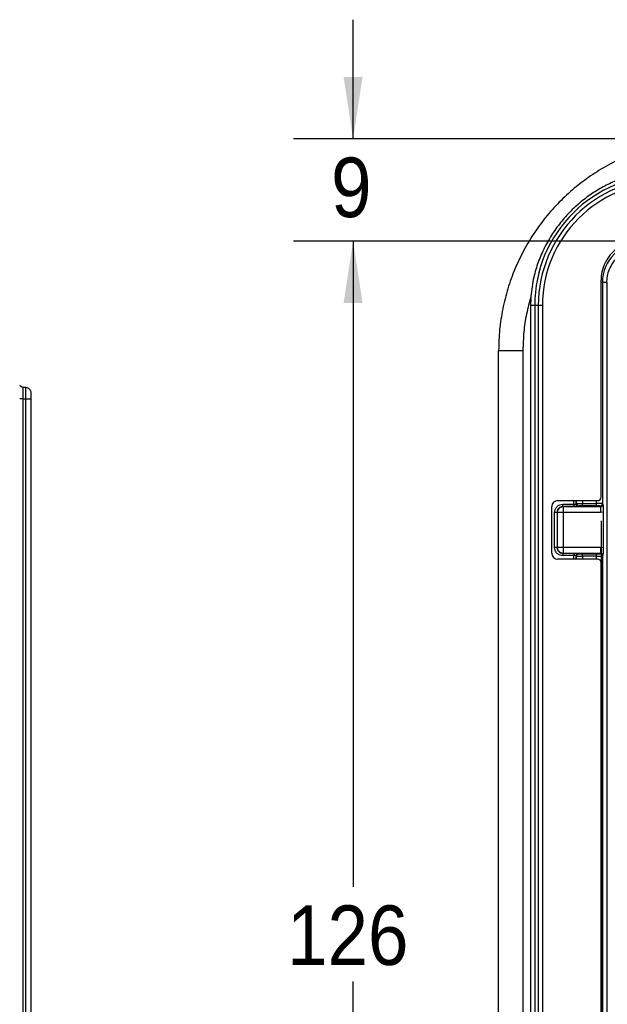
# Model space of a CAD drawing. Extents: x 3 to 428, y 3 to 275.
# Tile 30 of 41: x 259 to 290, y 152 to 204. Entities that reach past the tile are written whole.
import ezdxf

# ---------------------------------------------------------------- set-up
doc = ezdxf.new("R2010")
doc.units = 0
doc.linetypes.add('SLD-SOLID', pattern=[0])
doc.layers.get('0').update_dxf_attribs({"linetype": 'CONTINUOUS'})
doc.layers.add('DIMENSION', color=7, linetype='SLD-SOLID')
doc.styles.add('SLDTEXTSTYLE1', font='Gothic.ttf', dxfattribs={"width": 0.913})
doc.dimstyles.new('SLDDIMSTYLE0', dxfattribs={"dimtxt": 3.175, "dimasz": 3.302, "dimexe": 0, "dimexo": 0.0625, "dimgap": 0.79375, "dimtad": 0, "dimtih": 1, "dimtoh": 1, "dimdec": 0, "dimlfac": 1.6, "dimrnd": 1e-09, "dimzin": 12, "dimdsep": 46, "dimtxsty": 'SLDTEXTSTYLE1', "dimsah": 1, "dimcen": 0.09, "dimadec": 0, "dimazin": 0, "dimtfac": 1, "dimtdec": 0, "dimtofl": 0, "dimtmove": 0, "dimatfit": 3, "dimfxl": 1, "dimtolj": 1, "dimtzin": 12, "dimarcsym": 0})
doc.dimstyles.new('SLDDIMSTYLE3', dxfattribs={"dimtxt": 3.175, "dimasz": 3.302, "dimexe": 0, "dimexo": 0.0625, "dimgap": 0.79375, "dimtad": 0, "dimtih": 1, "dimtoh": 1, "dimdec": 0, "dimlfac": 1.6, "dimrnd": 1e-09, "dimzin": 12, "dimdsep": 46, "dimtxsty": 'SLDTEXTSTYLE1', "dimsah": 1, "dimcen": 0.09, "dimadec": 0, "dimazin": 0, "dimtfac": 1, "dimtdec": 3, "dimtmove": 0, "dimatfit": 3, "dimfxl": 1, "dimtolj": 1, "dimtzin": 12, "dimarcsym": 0})
doc.dimstyles.new('SLDDIMSTYLE4', dxfattribs={"dimtxt": 3.175, "dimasz": 3.302, "dimexe": 0, "dimexo": 0.0625, "dimgap": 0.79375, "dimtad": 0, "dimtih": 1, "dimtoh": 1, "dimdec": 0, "dimlfac": 1.6, "dimrnd": 1e-09, "dimzin": 12, "dimdsep": 46, "dimtxsty": 'SLDTEXTSTYLE1', "dimsah": 1, "dimcen": 0.09, "dimadec": 0, "dimazin": 0, "dimtfac": 1, "dimtdec": 3, "dimtofl": 0, "dimtmove": 0, "dimatfit": 3, "dimfxl": 1, "dimtolj": 1, "dimtzin": 12, "dimarcsym": 0})

# ---------------------------------------------------------------- blocks, each defined once
blk = doc.blocks.new('_D_5')
at = {"layer": 'DIMENSION'}
for p, q in [((289.474, 177.382), (289.474, 92.267)), ((406.275, 177.382), (406.275, 92.267)), ((289.474, 95.442), (341.524, 95.442)), ((406.275, 95.442), (348.562, 95.442))]:
    blk.add_line(p, q, dxfattribs=at)
for points in [[(289.474, 95.442), (292.776, 94.934), (292.776, 95.95)], [(406.275, 95.442), (402.973, 95.95), (402.973, 94.934)]]:
    blk.add_solid(points, dxfattribs=at)
at = {"layer": 'DIMENSION', "insert": (341.524, 96.977), "char_height": 3.175, "attachment_point": 1, "style": 'SLDTEXTSTYLE1'}
blk.add_mtext('187', dxfattribs=at)
blk = doc.blocks.new('_D_6')
at = {"layer": 'DIMENSION'}
for p, q in [((289.474, 177.382), (289.474, 92.267)), ((284.018, 118.175), (284.018, 92.267)), ((284.018, 95.442), (277.437, 95.442)), ((289.474, 95.442), (295.824, 95.442))]:
    blk.add_line(p, q, dxfattribs=at)
for points in [[(284.018, 95.442), (280.716, 95.95), (280.716, 94.934)], [(289.474, 95.442), (292.776, 94.934), (292.776, 95.95)]]:
    blk.add_solid(points, dxfattribs=at)
at = {"layer": 'DIMENSION', "insert": (275.091, 96.977), "char_height": 3.175, "attachment_point": 1, "style": 'SLDTEXTSTYLE1'}
blk.add_mtext('9', dxfattribs=at)
blk = doc.blocks.new('_D_7')
at = {"layer": 'DIMENSION'}
for p, q in [((276.264, 197.764), (276.264, 204.114)), ((294.042, 197.764), (273.089, 197.764)), ((290.292, 192.308), (273.089, 192.308)), ((276.264, 192.308), (276.264, 185.958))]:
    blk.add_line(p, q, dxfattribs=at)
for points in [[(276.264, 197.764), (276.772, 201.066), (275.756, 201.066)], [(276.264, 192.308), (275.756, 189.006), (276.772, 189.006)]]:
    blk.add_solid(points, dxfattribs=at)
at = {"layer": 'DIMENSION', "insert": (275.091, 196.759), "char_height": 3.175, "attachment_point": 1, "style": 'SLDTEXTSTYLE1'}
blk.add_mtext('9', dxfattribs=at)
blk = doc.blocks.new('_D_8')
at = {"layer": 'DIMENSION'}
for p, q in [((290.292, 192.308), (273.089, 192.308)), ((276.264, 192.308), (276.264, 157.857)), ((276.264, 113.608), (276.264, 152.817)), ((290.292, 113.608), (273.089, 113.608))]:
    blk.add_line(p, q, dxfattribs=at)
for points in [[(276.264, 192.308), (275.756, 189.006), (276.772, 189.006)], [(276.264, 113.608), (276.772, 116.91), (275.756, 116.91)]]:
    blk.add_solid(points, dxfattribs=at)
at = {"layer": 'DIMENSION', "insert": (272.745, 156.872), "char_height": 3.175, "attachment_point": 1, "style": 'SLDTEXTSTYLE1'}
blk.add_mtext('126', dxfattribs=at)

msp = doc.modelspace()

# ---------------------------------------------------------------- linework, layer by layer
at = {"color": 7, "linetype": 'SLD-SOLID'}
for p, q in [((289.474, 178.652), (289.474, 190.22)), ((289.548, 190.095), (289.548, 178.301)), ((289.782, 190.064), (289.782, 133.167)), ((289.823, 190.064), (289.782, 190.064)), ((285.941, 188.871), (285.724, 188.871)), ((285.724, 188.871), (285.724, 125.695)), ((286.132, 188.871), (285.941, 188.871)), ((286.349, 188.871), (286.132, 188.871)), ((286.349, 188.871), (286.349, 125.695)), ((284.018, 186.47), (285.312, 186.47)), ((284.018, 125.695), (284.018, 186.47)), ((258.506, 184.628), (258.505, 184.624)), ((258.506, 184.628), (258.505, 184.624)), ((258.834, 184.491), (258.664, 184.505)), ((258.664, 184.505), (258.664, 184.505)), ((258.665, 183.895), (258.665, 135.224)), ((258.665, 183.895), (258.834, 183.895)), ((258.834, 135.219), (258.834, 183.895)), ((259.109, 183.895), (259.119, 183.895)), ((259.119, 135.282), (259.119, 183.895)), ((286.849, 175.652), (286.849, 178.152)), ((287.162, 178.464), (289.287, 178.464)), ((287.441, 178.272), (288.02, 178.272)), ((287.441, 178.147), (287.452, 178.136)), ((288.02, 178.147), (287.441, 178.147)), ((289.453, 178.136), (287.452, 178.136)), ((288.02, 178.272), (288.02, 178.147)), ((288.145, 178.281), (288.176, 178.301)), ((288.301, 178.176), (288.27, 178.156)), ((288.488, 178.182), (288.488, 178.307)), ((288.488, 178.307), (289.236, 178.307)), ((289.236, 178.182), (288.488, 178.182)), ((289.453, 178.136), (289.423, 178.176)), ((289.548, 178.301), (289.578, 178.261)), ((287.004, 175.968), (287.004, 177.835)), ((287.14, 177.824), (287.129, 177.835)), ((287.129, 177.835), (287.129, 175.968)), ((287.14, 177.824), (287.14, 175.98)), ((287.452, 177.824), (287.452, 175.98)), ((289.453, 177.824), (287.452, 177.824)), ((289.586, 177.844), (289.453, 177.824)), ((289.586, 177.844), (289.586, 175.959)), ((287.129, 175.968), (287.14, 175.98)), ((287.452, 175.98), (289.453, 175.98)), ((289.453, 175.98), (289.586, 175.959)), ((287.452, 175.667), (287.441, 175.656)), ((287.441, 175.656), (288.02, 175.656)), ((288.02, 175.531), (287.441, 175.531)), ((287.452, 175.667), (289.453, 175.667)), ((288.02, 175.656), (288.02, 175.531)), ((288.176, 175.502), (288.145, 175.523)), ((288.27, 175.648), (288.301, 175.627)), ((288.488, 175.621), (289.236, 175.621)), ((288.488, 175.496), (288.488, 175.621)), ((289.236, 175.496), (288.488, 175.496)), ((289.423, 175.627), (289.453, 175.667)), ((289.578, 175.542), (289.548, 175.502)), ((289.548, 175.502), (289.548, 130.413)), ((289.287, 175.339), (287.162, 175.339)), ((289.474, 130.764), (289.474, 175.152))]:
    msp.add_line(p, q, dxfattribs=at)
at = {"color": 8, "linetype": 'SLD-SOLID'}
for p, q in [((289.548, 190.095), (289.474, 190.095)), ((289.785, 190.095), (289.548, 190.095)), ((285.941, 188.871), (285.941, 125.695)), ((286.132, 188.871), (286.132, 125.695)), ((285.312, 186.47), (285.312, 125.695)), ((258.834, 183.895), (258.834, 184.491)), ((288.02, 178.272), (288.02, 178.464)), ((288.145, 178.281), (288.145, 178.464)), ((288.176, 178.301), (288.176, 178.464)), ((288.488, 178.464), (288.488, 178.307)), ((289.236, 178.307), (289.236, 178.464)), ((288.02, 175.339), (288.02, 175.531)), ((288.145, 175.339), (288.145, 175.523)), ((288.176, 175.339), (288.176, 175.502)), ((288.488, 175.496), (288.488, 175.339)), ((289.236, 175.339), (289.236, 175.496))]:
    msp.add_line(p, q, dxfattribs=at)
at = {"color": 7, "linetype": 'SLD-SOLID'}
for centre, radius, start, end in [((292.912, 188.871), 6.971, 90, 180), ((292.912, 188.871), 6.779, 90, 180), ((292.912, 188.871), 6.563, 90, 180), ((291.562, 190.22), 2.088, 90, 180), ((291.687, 190.095), 2.139, 90, 180), ((292.912, 188.871), 7.188, 176.0341, 180), ((287.162, 178.152), 0.312, 90, 180), ((287.453, 177.823), 0.313, 134.9935, 179.9236), ((288.301, 178.301), 0.125, 180.0987, 269.8575), ((289.423, 178.301), 0.125, 270.0522, 359.9307), ((287.162, 175.652), 0.312, 180, 270), ((287.453, 175.98), 0.313, 224.9938, 269.9219), ((288.27, 175.522), 0.125, 90.1424, 179.9025)]:
    msp.add_arc(centre, radius, start, end, dxfattribs=at)
for centre, major_axis, start_param, end_param in [((289.287, 178.652), (-0.188, 0), 1.570796, 3.141593), ((289.287, 175.152), (0.188, 0), 0, 1.570796)]:
    msp.add_ellipse(centre, major_axis=major_axis, ratio=0.999657, start_param=start_param, end_param=end_param, dxfattribs=at)
for points, knots in [([(295.312, 197.764), (294.941, 197.753), (294.199, 197.732), (293.098, 197.561), (292.017, 197.292), (290.969, 196.915), (289.969, 196.44), (289.025, 195.873), (288.146, 195.222), (287.334, 194.489), (286.592, 193.675), (285.928, 192.786), (285.351, 191.831), (284.871, 190.823), (284.493, 189.772), (284.222, 188.69), (284.05, 187.585), (284.029, 186.842), (284.018, 186.47)], [0, 0, 0, 0, 0.062723, 0.125447, 0.188167, 0.250879, 0.313594, 0.375198, 0.436803, 0.498401, 0.559999, 0.62286, 0.685721, 0.748573, 0.811422, 0.874279, 0.93714, 1, 1, 1, 1]), ([(292.415, 196.041), (292.2, 196.02), (291.771, 195.977), (291.14, 195.833), (290.491, 195.624), (289.833, 195.338), (289.177, 194.969), (288.54, 194.522), (287.934, 193.992), (287.372, 193.381), (286.874, 192.707), (286.454, 191.975), (286.116, 191.193), (285.907, 190.486), (285.789, 189.875), (285.757, 189.537), (285.741, 189.368)], [0, 0, 0, 0, 0.06301, 0.126184, 0.189228, 0.262465, 0.3359, 0.409153, 0.49001, 0.571112, 0.651966, 0.734793, 0.81789, 0.900673, 0.950339, 1, 1, 1, 1]), ([(289.782, 190.064), (289.789, 190.19), (289.803, 190.442), (289.918, 190.805), (290.095, 191.14), (290.336, 191.433), (290.63, 191.674), (290.965, 191.852), (291.328, 191.967), (291.58, 191.981), (291.706, 191.988)], [0, 0, 0, 0, 0.125, 0.25, 0.375, 0.499999, 0.625, 0.75, 0.875, 1, 1, 1, 1]), ([(285.741, 189.368), (285.656, 189.053), (285.486, 188.423), (285.341, 187.451), (285.322, 186.797), (285.312, 186.47)], [0, 0, 0, 0, 0.332675, 0.666524, 1, 1, 1, 1]), ([(258.665, 184.505), (258.649, 184.508), (258.615, 184.514), (258.568, 184.54), (258.529, 184.578), (258.513, 184.611), (258.506, 184.628)], [0, 0, 0, 0, 0.235458, 0.486946, 0.745355, 1, 1, 1, 1]), ([(259.1, 184.287), (259.087, 184.315), (259.061, 184.37), (258.994, 184.434), (258.916, 184.477), (258.859, 184.486), (258.831, 184.491)], [0, 0, 0, 0, 0.254941, 0.513529, 0.764931, 1, 1, 1, 1]), ([(259.115, 183.895), (259.114, 183.941), (259.112, 184.034), (259.109, 184.16), (259.105, 184.257), (259.101, 184.277), (259.1, 184.287)], [0, 0, 0, 0, 0.235953, 0.481274, 0.735967, 1, 1, 1, 1]), ([(287.004, 177.835), (287.009, 177.886), (287.017, 177.967), (287.066, 178.066), (287.121, 178.138), (287.192, 178.198), (287.297, 178.256), (287.385, 178.266), (287.441, 178.272)], [0, 0, 0, 0, 0.222655, 0.351097, 0.480906, 0.617489, 0.756213, 1, 1, 1, 1]), ([(287.441, 178.147), (287.419, 178.146), (287.375, 178.143), (287.294, 178.116), (287.211, 178.057), (287.142, 177.954), (287.133, 177.875), (287.129, 177.835)], [0, 0, 0, 0, 0.135517, 0.267443, 0.519388, 0.753434, 1, 1, 1, 1]), ([(287.452, 178.136), (287.432, 178.135), (287.391, 178.132), (287.332, 178.114), (287.278, 178.085), (287.247, 178.058), (287.232, 178.044)], [0, 0, 0, 0, 0.249996, 0.499986, 0.749999, 1, 1, 1, 1]), ([(287.441, 178.147), (287.441, 178.15), (287.441, 178.154), (287.441, 178.184), (287.441, 178.224), (287.441, 178.256), (287.441, 178.272)], [0, 0, 0, 0, 0.250002, 0.5, 0.750005, 1, 1, 1, 1]), ([(287.452, 178.136), (287.452, 178.13), (287.452, 178.118), (287.452, 178.046), (287.452, 177.944), (287.452, 177.864), (287.452, 177.824)], [0, 0, 0, 0, 0.25, 0.500001, 0.749999, 1, 1, 1, 1]), ([(288.02, 178.272), (288.033, 178.272), (288.061, 178.273), (288.093, 178.274), (288.116, 178.276), (288.131, 178.277), (288.142, 178.279), (288.144, 178.28), (288.145, 178.281)], [0, 0, 0, 0, 0.202545, 0.43623, 0.565343, 0.702353, 0.847233, 1, 1, 1, 1]), ([(288.135, 178.148), (288.117, 178.148), (288.081, 178.148), (288.041, 178.147), (288.02, 178.147)], [0, 0, 0, 0, 0.491816, 1, 1, 1, 1]), ([(288.145, 178.281), (288.147, 178.264), (288.151, 178.232), (288.18, 178.19), (288.221, 178.161), (288.254, 178.158), (288.27, 178.156)], [0, 0, 0, 0, 0.249998, 0.499998, 0.750002, 1, 1, 1, 1]), ([(288.176, 178.301), (288.179, 178.302), (288.184, 178.302), (288.212, 178.304), (288.249, 178.305), (288.306, 178.306), (288.387, 178.307), (288.456, 178.307), (288.488, 178.307)], [0, 0, 0, 0, 0.152464, 0.297146, 0.434037, 0.563135, 0.797014, 1, 1, 1, 1]), ([(288.488, 178.182), (288.468, 178.182), (288.429, 178.182), (288.382, 178.181), (288.348, 178.18), (288.324, 178.179), (288.306, 178.178), (288.303, 178.177), (288.301, 178.176)], [0, 0, 0, 0, 0.207754, 0.41493, 0.548529, 0.68497, 0.839926, 1, 1, 1, 1]), ([(289.548, 178.301), (289.546, 178.301), (289.541, 178.302), (289.515, 178.304), (289.477, 178.305), (289.42, 178.306), (289.338, 178.307), (289.268, 178.307), (289.236, 178.307)], [0, 0, 0, 0, 0.153701, 0.299268, 0.436689, 0.565973, 0.799128, 1, 1, 1, 1]), ([(289.236, 178.182), (289.236, 178.185), (289.236, 178.189), (289.236, 178.218), (289.236, 178.259), (289.236, 178.291), (289.236, 178.307)], [0, 0, 0, 0, 0.249999, 0.499995, 0.749996, 1, 1, 1, 1]), ([(289.423, 178.176), (289.421, 178.177), (289.416, 178.178), (289.39, 178.18), (289.359, 178.181), (289.324, 178.182), (289.283, 178.182), (289.252, 178.182), (289.236, 178.182)], [0, 0, 0, 0, 0.204402, 0.408229, 0.541573, 0.677743, 0.836212, 1, 1, 1, 1]), ([(289.578, 178.261), (289.578, 178.253), (289.577, 178.236), (289.566, 178.204), (289.543, 178.169), (289.501, 178.141), (289.469, 178.138), (289.453, 178.136)], [0, 0, 0, 0, 0.130616, 0.259596, 0.511673, 0.758219, 1, 1, 1, 1]), ([(289.453, 178.136), (289.453, 178.13), (289.453, 178.118), (289.453, 178.046), (289.453, 177.944), (289.453, 177.864), (289.453, 177.824)], [0, 0, 0, 0, 0.25, 0.500001, 0.749999, 1, 1, 1, 1]), ([(289.578, 178.261), (289.579, 178.241), (289.58, 178.205), (289.582, 178.144), (289.584, 178.067), (289.586, 177.967), (289.586, 177.885), (289.586, 177.844)], [0, 0, 0, 0, 0.205668, 0.372683, 0.543215, 0.777708, 1, 1, 1, 1]), ([(287.129, 177.835), (287.126, 177.835), (287.122, 177.835), (287.093, 177.835), (287.052, 177.835), (287.02, 177.835), (287.004, 177.835)], [0, 0, 0, 0, 0.250002, 0.500004, 0.749996, 1, 1, 1, 1]), ([(287.452, 177.824), (287.412, 177.824), (287.332, 177.824), (287.231, 177.824), (287.158, 177.824), (287.146, 177.824), (287.14, 177.824)], [0, 0, 0, 0, 0.249998, 0.499998, 0.749998, 1, 1, 1, 1]), ([(287.129, 175.968), (287.126, 175.968), (287.122, 175.968), (287.093, 175.968), (287.052, 175.968), (287.02, 175.968), (287.004, 175.968)], [0, 0, 0, 0, 0.250002, 0.500004, 0.749996, 1, 1, 1, 1]), ([(287.441, 175.531), (287.39, 175.536), (287.309, 175.544), (287.21, 175.594), (287.138, 175.648), (287.078, 175.719), (287.02, 175.824), (287.01, 175.912), (287.004, 175.968)], [0, 0, 0, 0, 0.222658, 0.351099, 0.480904, 0.617488, 0.756214, 1, 1, 1, 1]), ([(287.129, 175.968), (287.129, 175.968), (287.129, 175.928), (287.145, 175.845), (287.214, 175.742), (287.318, 175.67), (287.4, 175.661), (287.441, 175.656)], [0, 0, 0, 0, 0.000038, 0.250052, 0.500007, 0.749947, 1, 1, 1, 1]), ([(287.14, 175.98), (287.146, 175.98), (287.158, 175.98), (287.231, 175.98), (287.332, 175.98), (287.412, 175.98), (287.452, 175.98)], [0, 0, 0, 0, 0.250002, 0.500002, 0.750002, 1, 1, 1, 1]), ([(287.14, 175.98), (287.141, 175.959), (287.144, 175.918), (287.162, 175.859), (287.191, 175.805), (287.218, 175.774), (287.232, 175.759)], [0, 0, 0, 0, 0.250002, 0.499999, 0.750001, 1, 1, 1, 1]), ([(287.452, 175.98), (287.452, 175.94), (287.452, 175.859), (287.452, 175.758), (287.452, 175.685), (287.452, 175.673), (287.452, 175.667)], [0, 0, 0, 0, 0.250001, 0.500002, 0.75, 1, 1, 1, 1]), ([(289.453, 175.98), (289.453, 175.94), (289.453, 175.859), (289.453, 175.758), (289.453, 175.685), (289.453, 175.673), (289.453, 175.667)], [0, 0, 0, 0, 0.250001, 0.500002, 0.75, 1, 1, 1, 1]), ([(289.586, 175.959), (289.586, 175.919), (289.586, 175.836), (289.584, 175.722), (289.581, 175.622), (289.579, 175.57), (289.578, 175.542)], [0, 0, 0, 0, 0.221968, 0.456588, 0.71594, 1, 1, 1, 1]), ([(287.441, 175.656), (287.441, 175.653), (287.441, 175.649), (287.441, 175.62), (287.441, 175.579), (287.441, 175.547), (287.441, 175.531)], [0, 0, 0, 0, 0.249999, 0.499994, 0.749996, 1, 1, 1, 1]), ([(288.02, 175.656), (288.048, 175.656), (288.084, 175.656), (288.115, 175.655), (288.123, 175.655)], [0, 0, 0, 0, 0.7463, 1, 1, 1, 1]), ([(288.145, 175.523), (288.144, 175.523), (288.142, 175.525), (288.131, 175.526), (288.116, 175.528), (288.093, 175.529), (288.061, 175.531), (288.033, 175.531), (288.02, 175.531)], [0, 0, 0, 0, 0.152526, 0.297238, 0.434138, 0.563218, 0.797046, 1, 1, 1, 1]), ([(288.176, 175.502), (288.178, 175.519), (288.182, 175.551), (288.211, 175.593), (288.252, 175.621), (288.284, 175.625), (288.301, 175.627)], [0, 0, 0, 0, 0.249994, 0.500004, 0.749985, 1, 1, 1, 1]), ([(288.176, 175.502), (288.179, 175.502), (288.184, 175.501), (288.212, 175.499), (288.249, 175.498), (288.306, 175.497), (288.387, 175.496), (288.456, 175.496), (288.488, 175.496)], [0, 0, 0, 0, 0.152451, 0.297122, 0.434006, 0.563107, 0.796983, 1, 1, 1, 1]), ([(288.301, 175.627), (288.304, 175.626), (288.309, 175.625), (288.337, 175.623), (288.368, 175.622), (288.402, 175.622), (288.443, 175.621), (288.473, 175.621), (288.488, 175.621)], [0, 0, 0, 0, 0.206666, 0.412699, 0.546137, 0.682379, 0.838604, 1, 1, 1, 1]), ([(289.236, 175.621), (289.256, 175.621), (289.295, 175.621), (289.343, 175.622), (289.377, 175.623), (289.401, 175.624), (289.419, 175.626), (289.422, 175.627), (289.423, 175.627)], [0, 0, 0, 0, 0.205618, 0.410702, 0.544021, 0.68018, 0.837452, 1, 1, 1, 1]), ([(289.236, 175.496), (289.236, 175.512), (289.236, 175.544), (289.236, 175.585), (289.236, 175.614), (289.236, 175.619), (289.236, 175.621)], [0, 0, 0, 0, 0.250005, 0.499998, 0.750002, 1, 1, 1, 1]), ([(289.236, 175.496), (289.268, 175.496), (289.338, 175.496), (289.42, 175.497), (289.478, 175.498), (289.515, 175.5), (289.541, 175.501), (289.546, 175.502), (289.548, 175.502)], [0, 0, 0, 0, 0.200749, 0.43387, 0.56316, 0.700615, 0.846231, 1, 1, 1, 1]), ([(289.548, 175.502), (289.546, 175.519), (289.543, 175.551), (289.514, 175.593), (289.472, 175.622), (289.44, 175.625), (289.423, 175.627)], [0, 0, 0, 0, 0.250005, 0.500005, 0.75, 1, 1, 1, 1]), ([(289.453, 175.667), (289.469, 175.666), (289.501, 175.662), (289.543, 175.634), (289.566, 175.6), (289.577, 175.568), (289.578, 175.551), (289.578, 175.542)], [0, 0, 0, 0, 0.242058, 0.488704, 0.740669, 0.869526, 1, 1, 1, 1])]:
    msp.add_open_spline(points, degree=3, knots=knots, dxfattribs=at)
at = {"color": 8, "linetype": 'SLD-SOLID'}
for points, knots in [([(258.665, 184.505), (258.665, 184.505), (258.665, 184.521), (258.665, 184.466), (258.665, 184.34), (258.665, 184.134), (258.665, 183.975), (258.665, 183.895)], [0, 0, 0, 0, 0.000164, 0.250125, 0.500083, 0.75004, 1, 1, 1, 1]), ([(258.665, 183.895), (258.642, 183.895), (258.596, 183.895), (258.541, 183.895), (258.507, 183.895), (258.502, 183.895), (258.501, 183.895)], [0, 0, 0, 0, 0.285961, 0.571918, 0.857881, 1, 1, 1, 1]), ([(258.834, 183.895), (258.872, 183.895), (258.949, 183.895), (259.041, 183.895), (259.099, 183.895), (259.107, 183.895), (259.109, 183.895)], [0, 0, 0, 0, 0.282553, 0.565104, 0.847668, 1, 1, 1, 1]), ([(288.27, 178.156), (288.266, 178.155), (288.259, 178.153), (288.222, 178.151), (288.179, 178.149), (288.15, 178.149), (288.135, 178.148)], [0, 0, 0, 0, 0.304673, 0.608347, 0.802126, 1, 1, 1, 1]), ([(288.123, 175.655), (288.139, 175.655), (288.17, 175.654), (288.208, 175.653), (288.239, 175.651), (288.263, 175.65), (288.268, 175.648), (288.27, 175.648)], [0, 0, 0, 0, 0.19156, 0.376482, 0.565362, 0.779105, 1, 1, 1, 1])]:
    msp.add_open_spline(points, degree=3, knots=knots, dxfattribs=at)

# ---------------------------------------------------------------- dimensions: what is measured, and where the dimension line sits
at = {"layer": 'DIMENSION'}
for base, p2, dimstyle, picture, middle in [((276.264, 197.764), (295.312, 197.764), 'SLDDIMSTYLE3', '_D_7', (276.264, 195.223)), ((276.264, 113.608), (291.562, 113.608), 'SLDDIMSTYLE4', '_D_8', (276.264, 155.337))]:
    dim = msp.add_linear_dim(base=base, p1=(291.562, 192.308), p2=p2, angle=90, dimstyle=dimstyle, dxfattribs=at)
    dim.commit()
    dim.dimension.update_dxf_attribs({"geometry": picture, "text_midpoint": middle, "dimtype": 160})
for base, p2, dimstyle, picture, middle in [((284.018, 95.442), (284.018, 119.445), 'SLDDIMSTYLE3', '_D_6', (276.264, 95.442)), ((406.275, 95.442), (406.275, 178.652), 'SLDDIMSTYLE0', '_D_5', (345.043, 95.442))]:
    dim = msp.add_linear_dim(base=base, p1=(289.474, 178.652), p2=p2, dimstyle=dimstyle, dxfattribs=at)
    dim.commit()
    dim.dimension.update_dxf_attribs({"geometry": picture, "text_midpoint": middle, "dimtype": 160})

doc.saveas('drawing.dxf')
